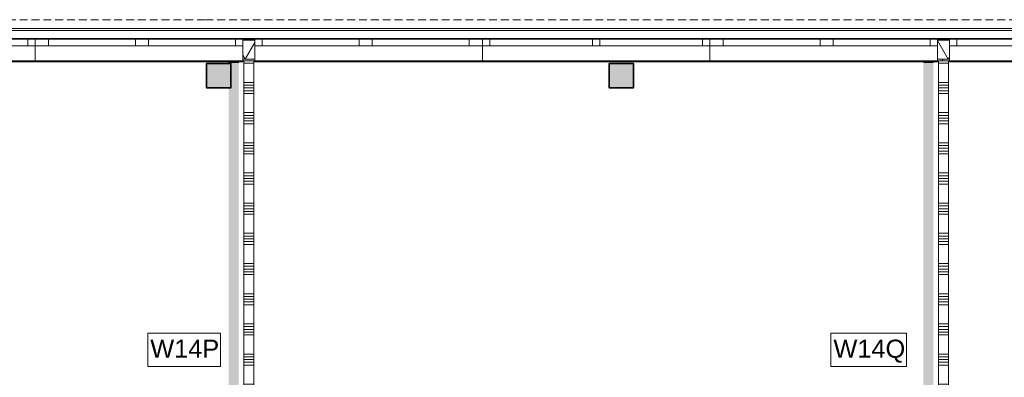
# Model space of a CAD drawing. Header units: millimetres. Extents: x -409 to 257590, y -7854 to 67330.
# Tile 171 of 205: x 71635 to 81413, y 22978 to 26534. Entities that reach past the tile are written whole.
import ezdxf

# ---------------------------------------------------------------- set-up
doc = ezdxf.new("R2010")
doc.units = ezdxf.units.MM
doc.header["$MEASUREMENT"] = 0
doc.linetypes.add('B0702', pattern=[117.37, 78.119999, -39.250001])
for name, color, linetype in [('New_21 Buitenwanden', 7, 'Continuous'), ('New_21 Buitenwanden Doorsnede-arcering', 7, 'Continuous'), ('New_21 Buitenwanden Laagscheidingslijnen', 7, 'Continuous'), ('New_21 Buitenwanden Ramen', 7, 'Continuous'), ('New_22 NC Binnenwanden', 7, 'Continuous'), ('New_22 NC Binnenwanden Doorsnede-arcering', 7, 'Continuous'), ('New_22 NC Binnenwanden Laagscheidingslijnen', 7, 'Continuous'), ('New_23 Vloeren', 7, 'Continuous'), ('New_41 Buitenwandafwerking houten latten', 7, 'Continuous'), ('New_Info Wandafwerking aanduiding', 7, 'Continuous'), ('New_Info Wandafwerking aanduiding Doorsnede-arcering', 7, 'Continuous'), ('New_Z Ruimtefuncties Zone omranding', 7, 'Continuous'), ('S-COLS-____-OTLN.RVT S', 7, 'Continuous'), ('S-COLS-____-OTLN.RVT S 2D arcering', 7, 'Continuous')]:
    doc.layers.add(name, color=color, linetype=linetype)
doc.styles.add('GENERATED_STYLE_1', font='txt')
pattern_1 = [(270, (0, 0), (200, 0), [])]

# ---------------------------------------------------------------- blocks, each defined once
blk = doc.blocks.new('Slab_1_2', base_point=(0, 42578.3))
at = {"layer": 'New_23 Vloeren', "color": 1, "linetype": 'Continuous', "lineweight": 0, "flags": 128}
blk.add_lwpolyline([(61758.1, 8599), (73460, 8599), (73460, 0), (99110, 0), (99110, 26125), (66860, 26125), (61760, 26125)], dxfattribs=at)
blk = doc.blocks.new('Wall_208_2', base_point=(62080.2, 26125))
at = {"layer": 'New_21 Buitenwanden', "color": 8, "linetype": 'Continuous', "lineweight": 0, "true_color": 0x778488}
for p, q in [((99324, 26427), (62080.2, 26427)), ((99254, 26339), (62080.2, 26339))]:
    blk.add_line(p, q, dxfattribs=at)
at = {"layer": 'New_21 Buitenwanden', "color": 8, "linetype": 'Continuous', "lineweight": 0, "true_color": 0x778488, "flags": 128}
for points in [[(99430, 26445), (62080.2, 26445)], [(62080.2, 26125), (99110, 26125)]]:
    blk.add_lwpolyline(points, dxfattribs=at)
blk = doc.blocks.new('Column 385[68]_2', base_point=(0.5, 3))
at = {"layer": 'S-COLS-____-OTLN.RVT S 2D arcering', "linetype": 'Continuous', "lineweight": 0, "true_color": 0x778488}
h = blk.add_hatch(color=8, dxfattribs=at)
h.paths.add_polyline_path([(73485.5, 25866), (73486.5, 25861), (73489.3, 25856.8), (73493.5, 25853.9), (73498.5, 25853), (73722.5, 25853), (73727.5, 25853.9), (73731.7, 25856.8), (73734.5, 25861), (73735.5, 25866), (73735.5, 26090), (73734.5, 26094.9), (73731.7, 26099.1), (73727.5, 26102), (73722.5, 26103), (73498.5, 26103), (73493.5, 26102), (73489.3, 26099.1), (73486.5, 26094.9), (73485.5, 26090)])
h.paths.add_polyline_path([(73722.5, 25861), (73498.5, 25861), (73496.6, 25861.3), (73495, 25862.4), (73493.9, 25864), (73493.5, 25866), (73493.5, 26090), (73493.9, 26091.9), (73495, 26093.5), (73496.6, 26094.6), (73498.5, 26095), (73722.5, 26095), (73724.4, 26094.6), (73726.1, 26093.5), (73727.1, 26091.9), (73727.5, 26090), (73727.5, 25866), (73727.1, 25864), (73726.1, 25862.4), (73724.4, 25861.3)], flags=0)
blk.add_hatch(color=8, dxfattribs=at).paths.add_polyline_path([(73722.5, 26095), (73498.5, 26095), (73496.6, 26094.6), (73495, 26093.5), (73493.9, 26091.9), (73493.5, 26090), (73493.5, 25866), (73493.9, 25864), (73495, 25862.4), (73496.6, 25861.3), (73498.5, 25861), (73722.5, 25861), (73724.4, 25861.3), (73726.1, 25862.4), (73727.1, 25864), (73727.5, 25866), (73727.5, 26090), (73727.1, 26091.9), (73726.1, 26093.5), (73724.4, 26094.6)])
at = {"layer": 'S-COLS-____-OTLN.RVT S', "color": 1, "linetype": 'Continuous', "lineweight": 0}
for p, q in [((73486.5, 26094.9), (73485.5, 26090)), ((73485.5, 26090), (73485.5, 25866)), ((73489.3, 26099.1), (73486.5, 26094.9)), ((73493.5, 26102), (73489.3, 26099.1)), ((73498.5, 26103), (73493.5, 26102)), ((73493.5, 26090), (73493.9, 26091.9)), ((73493.5, 25866), (73493.5, 26090)), ((73493.9, 26091.9), (73495, 26093.5)), ((73495, 26093.5), (73496.6, 26094.6)), ((73496.6, 26094.6), (73498.5, 26095)), ((73722.5, 26103), (73498.5, 26103)), ((73498.5, 26095), (73722.5, 26095)), ((73727.5, 26102), (73722.5, 26103)), ((73722.5, 26095), (73724.4, 26094.6)), ((73724.4, 26094.6), (73726.1, 26093.5)), ((73726.1, 26093.5), (73727.1, 26091.9)), ((73727.1, 26091.9), (73727.5, 26090)), ((73731.7, 26099.1), (73727.5, 26102)), ((73727.5, 26090), (73727.5, 25866)), ((73734.5, 26094.9), (73731.7, 26099.1)), ((73735.5, 26090), (73734.5, 26094.9)), ((73735.5, 25866), (73735.5, 26090)), ((73485.5, 25866), (73486.5, 25861)), ((73486.5, 25861), (73489.3, 25856.8)), ((73489.3, 25856.8), (73493.5, 25853.9)), ((73493.9, 25864), (73493.5, 25866)), ((73493.5, 25853.9), (73498.5, 25853)), ((73495, 25862.4), (73493.9, 25864)), ((73496.6, 25861.3), (73495, 25862.4)), ((73498.5, 25861), (73496.6, 25861.3)), ((73722.5, 25861), (73498.5, 25861)), ((73498.5, 25853), (73722.5, 25853)), ((73724.4, 25861.3), (73722.5, 25861)), ((73722.5, 25853), (73727.5, 25853.9)), ((73726.1, 25862.4), (73724.4, 25861.3)), ((73727.1, 25864), (73726.1, 25862.4)), ((73727.5, 25866), (73727.1, 25864)), ((73727.5, 25853.9), (73731.7, 25856.8)), ((73731.7, 25856.8), (73734.5, 25861)), ((73734.5, 25861), (73735.5, 25866))]:
    blk.add_line(p, q, dxfattribs=at)
blk = doc.blocks.new('Column 386[69]_2', base_point=(0.5, 3))
at = {"layer": 'S-COLS-____-OTLN.RVT S 2D arcering', "linetype": 'Continuous', "lineweight": 0, "true_color": 0x778488}
h = blk.add_hatch(color=8, dxfattribs=at)
h.paths.add_polyline_path([(77485.5, 25866), (77486.5, 25861), (77489.3, 25856.8), (77493.5, 25853.9), (77498.5, 25853), (77722.5, 25853), (77727.5, 25853.9), (77731.7, 25856.8), (77734.5, 25861), (77735.5, 25866), (77735.5, 26090), (77734.5, 26094.9), (77731.7, 26099.1), (77727.5, 26102), (77722.5, 26103), (77498.5, 26103), (77493.5, 26102), (77489.3, 26099.1), (77486.5, 26094.9), (77485.5, 26090)])
h.paths.add_polyline_path([(77722.5, 25861), (77498.5, 25861), (77496.6, 25861.3), (77495, 25862.4), (77493.9, 25864), (77493.5, 25866), (77493.5, 26090), (77493.9, 26091.9), (77495, 26093.5), (77496.6, 26094.6), (77498.5, 26095), (77722.5, 26095), (77724.4, 26094.6), (77726.1, 26093.5), (77727.1, 26091.9), (77727.5, 26090), (77727.5, 25866), (77727.1, 25864), (77726.1, 25862.4), (77724.4, 25861.3)], flags=0)
blk.add_hatch(color=8, dxfattribs=at).paths.add_polyline_path([(77722.5, 26095), (77498.5, 26095), (77496.6, 26094.6), (77495, 26093.5), (77493.9, 26091.9), (77493.5, 26090), (77493.5, 25866), (77493.9, 25864), (77495, 25862.4), (77496.6, 25861.3), (77498.5, 25861), (77722.5, 25861), (77724.4, 25861.3), (77726.1, 25862.4), (77727.1, 25864), (77727.5, 25866), (77727.5, 26090), (77727.1, 26091.9), (77726.1, 26093.5), (77724.4, 26094.6)])
at = {"layer": 'S-COLS-____-OTLN.RVT S', "color": 1, "linetype": 'Continuous', "lineweight": 0}
for p, q in [((77486.5, 26094.9), (77485.5, 26090)), ((77485.5, 26090), (77485.5, 25866)), ((77489.3, 26099.1), (77486.5, 26094.9)), ((77493.5, 26102), (77489.3, 26099.1)), ((77498.5, 26103), (77493.5, 26102)), ((77493.5, 26090), (77493.9, 26091.9)), ((77493.5, 25866), (77493.5, 26090)), ((77493.9, 26091.9), (77495, 26093.5)), ((77495, 26093.5), (77496.6, 26094.6)), ((77496.6, 26094.6), (77498.5, 26095)), ((77722.5, 26103), (77498.5, 26103)), ((77498.5, 26095), (77722.5, 26095)), ((77727.5, 26102), (77722.5, 26103)), ((77722.5, 26095), (77724.4, 26094.6)), ((77724.4, 26094.6), (77726.1, 26093.5)), ((77726.1, 26093.5), (77727.1, 26091.9)), ((77727.1, 26091.9), (77727.5, 26090)), ((77731.7, 26099.1), (77727.5, 26102)), ((77727.5, 26090), (77727.5, 25866)), ((77734.5, 26094.9), (77731.7, 26099.1)), ((77735.5, 26090), (77734.5, 26094.9)), ((77735.5, 25866), (77735.5, 26090)), ((77485.5, 25866), (77486.5, 25861)), ((77486.5, 25861), (77489.3, 25856.8)), ((77489.3, 25856.8), (77493.5, 25853.9)), ((77493.9, 25864), (77493.5, 25866)), ((77493.5, 25853.9), (77498.5, 25853)), ((77495, 25862.4), (77493.9, 25864)), ((77496.6, 25861.3), (77495, 25862.4)), ((77498.5, 25861), (77496.6, 25861.3)), ((77722.5, 25861), (77498.5, 25861)), ((77498.5, 25853), (77722.5, 25853)), ((77724.4, 25861.3), (77722.5, 25861)), ((77722.5, 25853), (77727.5, 25853.9)), ((77726.1, 25862.4), (77724.4, 25861.3)), ((77727.1, 25864), (77726.1, 25862.4)), ((77727.5, 25866), (77727.1, 25864)), ((77727.5, 25853.9), (77731.7, 25856.8)), ((77731.7, 25856.8), (77734.5, 25861)), ((77734.5, 25861), (77735.5, 25866))]:
    blk.add_line(p, q, dxfattribs=at)
blk = doc.blocks.new('*X2050')
at = {"layer": 'New_22 NC Binnenwanden Doorsnede-arcering', "color": 254, "linetype": 'Continuous', "lineweight": 0, "true_color": 0xe9ebeb}
for p, q in [((80760, 26100), (80860, 26100)), ((80760, 25909.7), (80860, 25909.7)), ((80760, 25882.3), (80860, 25882.3)), ((80760, 25854.9), (80860, 25854.9)), ((80760, 25827.4), (80860, 25827.4)), ((80760, 25800), (80860, 25800)), ((80760, 25609.7), (80860, 25609.7)), ((80760, 25582.3), (80860, 25582.3)), ((80760, 25554.9), (80860, 25554.9)), ((80760, 25527.4), (80860, 25527.4)), ((80760, 25500), (80860, 25500)), ((80760, 25309.7), (80860, 25309.7)), ((80760, 25282.3), (80860, 25282.3)), ((80760, 25254.9), (80860, 25254.9)), ((80760, 25227.4), (80860, 25227.4)), ((80760, 25200), (80860, 25200)), ((80760, 25009.7), (80860, 25009.7)), ((80760, 24982.3), (80860, 24982.3)), ((80760, 24954.9), (80860, 24954.9)), ((80760, 24927.4), (80860, 24927.4)), ((80760, 24900), (80860, 24900)), ((80760, 24709.7), (80860, 24709.7)), ((80760, 24682.3), (80860, 24682.3)), ((80760, 24654.9), (80860, 24654.9)), ((80760, 24627.4), (80860, 24627.4)), ((80760, 24600), (80860, 24600)), ((80760, 24409.7), (80860, 24409.7)), ((80760, 24382.3), (80860, 24382.3)), ((80760, 24354.9), (80860, 24354.9)), ((80760, 24327.4), (80860, 24327.4)), ((80760, 24300), (80860, 24300)), ((80760, 24109.7), (80860, 24109.7)), ((80760, 24082.3), (80860, 24082.3)), ((80760, 24054.9), (80860, 24054.9)), ((80760, 24027.4), (80860, 24027.4)), ((80760, 24000), (80860, 24000)), ((80760, 23809.7), (80860, 23809.7)), ((80760, 23782.3), (80860, 23782.3)), ((80760, 23754.9), (80860, 23754.9)), ((80760, 23727.4), (80860, 23727.4)), ((80760, 23700), (80860, 23700)), ((80760, 23509.7), (80860, 23509.7)), ((80760, 23482.3), (80860, 23482.3)), ((80760, 23454.9), (80860, 23454.9)), ((80760, 23427.4), (80860, 23427.4)), ((80760, 23400), (80860, 23400)), ((80760, 23209.7), (80860, 23209.7)), ((80760, 23182.3), (80860, 23182.3)), ((80760, 23154.9), (80860, 23154.9)), ((80760, 23127.4), (80860, 23127.4)), ((80760, 23100), (80860, 23100)), ((80760, 22909.7), (80860, 22909.7)), ((80760, 22882.3), (80860, 22882.3)), ((80760, 22854.9), (80860, 22854.9)), ((80760, 22827.4), (80860, 22827.4)), ((80760, 22800), (80860, 22800)), ((80760, 22609.7), (80860, 22609.7)), ((80760, 22582.3), (80860, 22582.3)), ((80760, 22554.9), (80860, 22554.9)), ((80760, 22527.4), (80860, 22527.4)), ((80760, 22500), (80860, 22500)), ((80760, 22309.7), (80860, 22309.7)), ((80760, 22282.3), (80860, 22282.3)), ((80760, 22254.9), (80860, 22254.9)), ((80760, 22227.4), (80860, 22227.4)), ((80760, 22200), (80860, 22200)), ((80760, 22009.7), (80860, 22009.7)), ((80760, 21982.3), (80860, 21982.3)), ((80760, 21954.9), (80860, 21954.9)), ((80760, 21927.4), (80860, 21927.4)), ((80760, 21900), (80860, 21900)), ((80760, 21709.7), (80860, 21709.7)), ((80760, 21682.3), (80860, 21682.3)), ((80760, 21654.9), (80860, 21654.9)), ((80760, 21627.4), (80860, 21627.4)), ((80760, 21600), (80860, 21600)), ((80760, 21409.7), (80860, 21409.7)), ((80760, 21382.3), (80860, 21382.3)), ((80760, 21354.9), (80860, 21354.9)), ((80760, 21327.4), (80860, 21327.4)), ((80760, 21300), (80860, 21300)), ((80760, 21109.7), (80860, 21109.7)), ((80760, 21082.3), (80860, 21082.3)), ((80760, 21054.9), (80860, 21054.9)), ((80760, 21027.4), (80860, 21027.4)), ((80760, 21000), (80860, 21000)), ((80760, 20809.7), (80860, 20809.7)), ((80760, 20782.3), (80860, 20782.3)), ((80760, 20754.9), (80860, 20754.9)), ((80760, 20727.4), (80860, 20727.4)), ((80760, 20700), (80860, 20700)), ((80760, 20509.7), (80860, 20509.7)), ((80760, 20482.3), (80860, 20482.3)), ((80760, 20454.9), (80860, 20454.9)), ((80760, 20427.4), (80860, 20427.4)), ((80760, 20400), (80860, 20400)), ((80760, 20209.7), (80860, 20209.7)), ((80760, 20182.3), (80860, 20182.3)), ((80760, 20154.9), (80860, 20154.9)), ((80760, 20127.4), (80860, 20127.4)), ((80760, 20100), (80860, 20100)), ((80760, 19909.7), (80860, 19909.7)), ((80760, 19882.3), (80860, 19882.3)), ((80760, 19854.9), (80860, 19854.9)), ((80760, 19827.4), (80860, 19827.4)), ((80760, 19800), (80860, 19800)), ((80760, 19609.7), (80860, 19609.7)), ((80760, 19582.3), (80860, 19582.3)), ((80760, 19554.9), (80860, 19554.9)), ((80760, 19527.4), (80860, 19527.4)), ((80760, 19500), (80860, 19500)), ((80760, 19309.7), (80860, 19309.7)), ((80760, 19282.3), (80860, 19282.3)), ((80760, 19254.9), (80860, 19254.9)), ((80760, 19227.4), (80860, 19227.4)), ((80760, 19200), (80860, 19200)), ((80760, 19009.7), (80860, 19009.7)), ((80760, 18982.3), (80860, 18982.3)), ((80760, 18954.9), (80860, 18954.9)), ((80760, 18927.4), (80860, 18927.4)), ((80760, 18900), (80860, 18900)), ((80760, 18709.7), (80860, 18709.7)), ((80760, 18682.3), (80860, 18682.3)), ((80760, 18654.9), (80860, 18654.9)), ((80760, 18627.4), (80860, 18627.4)), ((80760, 18600), (80860, 18600)), ((80760, 18409.7), (80860, 18409.7)), ((80760, 18382.3), (80860, 18382.3)), ((80760, 18354.9), (80860, 18354.9)), ((80760, 18327.4), (80860, 18327.4)), ((80760, 18300), (80860, 18300)), ((80760, 18109.7), (80860, 18109.7)), ((80760, 18082.3), (80860, 18082.3)), ((80760, 18054.9), (80860, 18054.9)), ((80760, 18027.4), (80860, 18027.4)), ((80760, 18000), (80860, 18000)), ((80760, 17809.7), (80860, 17809.7)), ((80760, 17782.3), (80860, 17782.3)), ((80760, 17754.9), (80860, 17754.9)), ((80760, 17727.4), (80860, 17727.4)), ((80760, 17700), (80860, 17700)), ((80800.3, 17509.7), (80860, 17509.7)), ((80827.7, 17482.3), (80860, 17482.3)), ((80855.1, 17454.9), (80860, 17454.9))]:
    blk.add_line(p, q, dxfattribs=at)
blk = doc.blocks.new('*X2051')
at = {"layer": 'New_22 NC Binnenwanden Doorsnede-arcering', "color": 254, "linetype": 'Continuous', "lineweight": 0, "true_color": 0xe9ebeb}
for p, q in [((80760, 17509.7), (80800.3, 17509.7)), ((80760, 17482.3), (80827.7, 17482.3)), ((80760, 17454.9), (80855.1, 17454.9))]:
    blk.add_line(p, q, dxfattribs=at)
blk = doc.blocks.new('Wall_467_2', base_point=(80810, 26125))
at = {"layer": 'New_22 NC Binnenwanden', "color": 8, "linetype": 'Continuous', "lineweight": 0, "true_color": 0x778488, "flags": 128}
for points in [[(80760, 26125), (80760, 17550)], [(80860, 26125), (80760, 26125)], [(80860, 17450), (80860, 26125)], [(80860, 17450), (80760, 17450)]]:
    blk.add_lwpolyline(points, dxfattribs=at)
at = {"layer": 'New_22 NC Binnenwanden Laagscheidingslijnen', "color": 8, "linetype": 'Continuous', "lineweight": 0, "true_color": 0x778488}
blk.add_line((80760, 17450), (80760, 17550), dxfattribs=at)
at = {"layer": 'New_22 NC Binnenwanden', "color": 8, "lineweight": 0, "true_color": 0x778488}
for name in ['*X2050', '*X2051']:
    blk.add_blockref(name, (0, 0), dxfattribs=at)
blk = doc.blocks.new('*X2077')
at = {"layer": 'New_22 NC Binnenwanden Doorsnede-arcering', "color": 254, "linetype": 'Continuous', "lineweight": 0, "true_color": 0xe9ebeb}
for p, q in [((73860, 26100), (73960, 26100)), ((73860, 25909.7), (73960, 25909.7)), ((73860, 25882.3), (73960, 25882.3)), ((73860, 25854.9), (73960, 25854.9)), ((73860, 25827.4), (73960, 25827.4)), ((73860, 25800), (73960, 25800)), ((73860, 25609.7), (73960, 25609.7)), ((73860, 25582.3), (73960, 25582.3)), ((73860, 25554.9), (73960, 25554.9)), ((73860, 25527.4), (73960, 25527.4)), ((73860, 25500), (73960, 25500)), ((73860, 25309.7), (73960, 25309.7)), ((73860, 25282.3), (73960, 25282.3)), ((73860, 25254.9), (73960, 25254.9)), ((73860, 25227.4), (73960, 25227.4)), ((73860, 25200), (73960, 25200)), ((73860, 25009.7), (73960, 25009.7)), ((73860, 24982.3), (73960, 24982.3)), ((73860, 24954.9), (73960, 24954.9)), ((73860, 24927.4), (73960, 24927.4)), ((73860, 24900), (73960, 24900)), ((73860, 24709.7), (73960, 24709.7)), ((73860, 24682.3), (73960, 24682.3)), ((73860, 24654.9), (73960, 24654.9)), ((73860, 24627.4), (73960, 24627.4)), ((73860, 24600), (73960, 24600)), ((73860, 24409.7), (73960, 24409.7)), ((73860, 24382.3), (73960, 24382.3)), ((73860, 24354.9), (73960, 24354.9)), ((73860, 24327.4), (73960, 24327.4)), ((73860, 24300), (73960, 24300)), ((73860, 24109.7), (73960, 24109.7)), ((73860, 24082.3), (73960, 24082.3)), ((73860, 24054.9), (73960, 24054.9)), ((73860, 24027.4), (73960, 24027.4)), ((73860, 24000), (73960, 24000)), ((73860, 23809.7), (73960, 23809.7)), ((73860, 23782.3), (73960, 23782.3)), ((73860, 23754.9), (73960, 23754.9)), ((73860, 23727.4), (73960, 23727.4)), ((73860, 23700), (73960, 23700)), ((73860, 23509.7), (73960, 23509.7)), ((73860, 23482.3), (73960, 23482.3)), ((73860, 23454.9), (73960, 23454.9)), ((73860, 23427.4), (73960, 23427.4)), ((73860, 23400), (73960, 23400)), ((73860, 23209.7), (73960, 23209.7)), ((73860, 23182.3), (73960, 23182.3)), ((73860, 23154.9), (73960, 23154.9)), ((73860, 23127.4), (73960, 23127.4)), ((73860, 23100), (73960, 23100)), ((73860, 22909.7), (73960, 22909.7)), ((73860, 22882.3), (73960, 22882.3)), ((73860, 22854.9), (73960, 22854.9)), ((73860, 22827.4), (73960, 22827.4)), ((73860, 22800), (73960, 22800)), ((73860, 22609.7), (73960, 22609.7)), ((73860, 22582.3), (73960, 22582.3)), ((73860, 22554.9), (73960, 22554.9)), ((73860, 22527.4), (73960, 22527.4)), ((73860, 22500), (73960, 22500)), ((73860, 22309.7), (73960, 22309.7)), ((73860, 22282.3), (73960, 22282.3)), ((73860, 22254.9), (73960, 22254.9)), ((73860, 22227.4), (73960, 22227.4)), ((73860, 22200), (73960, 22200)), ((73860, 22009.7), (73960, 22009.7)), ((73860, 21982.3), (73960, 21982.3)), ((73860, 21954.9), (73960, 21954.9)), ((73860, 21927.4), (73960, 21927.4)), ((73860, 21900), (73960, 21900)), ((73860, 21709.7), (73960, 21709.7)), ((73860, 21682.3), (73960, 21682.3)), ((73860, 21654.9), (73960, 21654.9)), ((73860, 21627.4), (73960, 21627.4)), ((73860, 21600), (73960, 21600)), ((73860, 21409.7), (73960, 21409.7)), ((73860, 21382.3), (73960, 21382.3)), ((73860, 21354.9), (73960, 21354.9)), ((73860, 21327.4), (73960, 21327.4)), ((73860, 21300), (73960, 21300)), ((73860, 21109.7), (73960, 21109.7)), ((73860, 21082.3), (73960, 21082.3)), ((73860, 21054.9), (73960, 21054.9)), ((73860, 21027.4), (73960, 21027.4)), ((73860, 21000), (73960, 21000)), ((73860, 20809.7), (73960, 20809.7)), ((73860, 20782.3), (73960, 20782.3)), ((73860, 20754.9), (73960, 20754.9)), ((73860, 20727.4), (73960, 20727.4)), ((73860, 20700), (73960, 20700)), ((73860, 20509.7), (73960, 20509.7)), ((73860, 20482.3), (73960, 20482.3)), ((73860, 20454.9), (73960, 20454.9)), ((73860, 20427.4), (73960, 20427.4)), ((73860, 20400), (73960, 20400)), ((73860, 20209.7), (73960, 20209.7)), ((73860, 20182.3), (73960, 20182.3)), ((73860, 20154.9), (73960, 20154.9)), ((73860, 20127.4), (73960, 20127.4)), ((73860, 20100), (73960, 20100)), ((73860, 19909.7), (73960, 19909.7)), ((73860, 19882.3), (73960, 19882.3)), ((73860, 19854.9), (73960, 19854.9)), ((73860, 19827.4), (73960, 19827.4)), ((73860, 19800), (73960, 19800)), ((73860, 19609.7), (73960, 19609.7)), ((73860, 19582.3), (73960, 19582.3)), ((73860, 19554.9), (73960, 19554.9)), ((73860, 19527.4), (73960, 19527.4)), ((73860, 19500), (73960, 19500)), ((73860, 19309.7), (73960, 19309.7)), ((73860, 19282.3), (73960, 19282.3)), ((73860, 19254.9), (73960, 19254.9)), ((73860, 19227.4), (73960, 19227.4)), ((73860, 19200), (73960, 19200)), ((73860, 19009.7), (73960, 19009.7)), ((73860, 18982.3), (73960, 18982.3)), ((73860, 18954.9), (73960, 18954.9)), ((73860, 18927.4), (73960, 18927.4)), ((73860, 18900), (73960, 18900)), ((73860, 18709.7), (73960, 18709.7)), ((73860, 18682.3), (73960, 18682.3)), ((73860, 18654.9), (73960, 18654.9)), ((73860, 18627.4), (73960, 18627.4)), ((73860, 18600), (73960, 18600)), ((73860, 18409.7), (73960, 18409.7)), ((73860, 18382.3), (73960, 18382.3)), ((73860, 18354.9), (73960, 18354.9)), ((73860, 18327.4), (73960, 18327.4)), ((73860, 18300), (73960, 18300)), ((73860, 18109.7), (73960, 18109.7)), ((73860, 18082.3), (73960, 18082.3)), ((73860, 18054.9), (73960, 18054.9)), ((73860, 18027.4), (73960, 18027.4)), ((73860, 18000), (73960, 18000)), ((73860, 17809.7), (73960, 17809.7)), ((73860, 17782.3), (73960, 17782.3)), ((73860, 17754.9), (73960, 17754.9)), ((73860, 17727.4), (73960, 17727.4)), ((73860, 17700), (73960, 17700)), ((73860, 17509.7), (73960, 17509.7)), ((73860, 17482.3), (73960, 17482.3)), ((73860, 17454.9), (73960, 17454.9)), ((73860, 17427.4), (73960, 17427.4)), ((73860, 17400), (73960, 17400))]:
    blk.add_line(p, q, dxfattribs=at)
blk = doc.blocks.new('Wall_473_2', base_point=(73910, 26125))
at = {"layer": 'New_22 NC Binnenwanden', "color": 8, "linetype": 'Continuous', "lineweight": 0, "true_color": 0x778488, "flags": 128}
for points in [[(73860, 26125), (73860, 17250.1)], [(73960, 26125), (73860, 26125)], [(73960, 17250.1), (73960, 26125)], [(73960, 17250.1), (73860, 17250.1)]]:
    blk.add_lwpolyline(points, dxfattribs=at)
at = {"layer": 'New_22 NC Binnenwanden', "color": 8, "lineweight": 0, "true_color": 0x778488}
blk.add_blockref('*X2077', (0, 0), dxfattribs=at)
blk = doc.blocks.new('*X2159')
at = {"layer": 'New_21 Buitenwanden Doorsnede-arcering', "color": 254, "linetype": 'Continuous', "lineweight": 0, "true_color": 0xe9ebeb}
for p in [(73970, 26306.8), (73850, 26181)]:
    blk.add_line(p, (73873.7, 26140), dxfattribs=at)
blk = doc.blocks.new('*X2160')
at = {"layer": 'New_21 Buitenwanden Doorsnede-arcering', "color": 254, "linetype": 'Continuous', "lineweight": 0, "true_color": 0xe9ebeb}
for p in [(80750, 26325.9), (80870, 26161.9)]:
    blk.add_line(p, (80857.3, 26140), dxfattribs=at)
blk = doc.blocks.new('Rnx horizontaal 22_25')
at = {"layer": 'New_21 Buitenwanden Ramen', "color": 1, "linetype": 'Continuous', "lineweight": 0}
for p, q in [((-1130, 150), (-1130, 160)), ((-1130, 160), (1130, 160)), ((1130, 160), (1130, 150)), ((-1130, 0), (-1057, 0)), ((-1057, 0), (-1057, -72)), ((-1057, 0), (-93.5, 0)), ((-93.5, -72), (-93.5, 0)), ((-93.5, 0), (-57, 0)), ((-57, 0), (36.5, 0)), ((36.5, 0), (36.5, -72)), ((36.5, 0), (1000, 0)), ((1000, -72), (1000, 0)), ((1000, 0), (1130, 0)), ((-1057, -72), (-1130, -72)), ((-93.5, -72), (-1057, -72)), ((-57, -72), (-93.5, -72)), ((36.5, -72), (-57, -72)), ((1000, -72), (36.5, -72)), ((1130, -72), (1000, -72))]:
    blk.add_line(p, q, dxfattribs=at)
at = {"layer": 'New_21 Buitenwanden Ramen', "color": 9, "linetype": 'Continuous', "lineweight": 0}
for p, q in [((-1130, 135), (-1130, 150)), ((-1130, 0), (-1130, 135)), ((1130, 135), (1130, 150)), ((1130, 0), (1130, 135)), ((-1130, -54), (-1130, 0)), ((-1130, -54), (-1130, 0)), ((1130, -54), (1130, 0)), ((1130, -54), (1130, 0)), ((-1130, -72), (-1130, -54)), ((-1130, -72), (-1130, -54)), ((1130, -72), (1130, -54)), ((1130, -72), (1130, -54))]:
    blk.add_line(p, q, dxfattribs=at)
blk = doc.blocks.new('Rnx horizontaal 22_26')
at = {"layer": 'New_21 Buitenwanden Ramen', "color": 1, "linetype": 'Continuous', "lineweight": 0}
for p, q in [((-1130, 150), (-1130, 160)), ((-1130, 160), (1130, 160)), ((1130, 160), (1130, 150)), ((-1130, 0), (-1000, 0)), ((-1000, 0), (-1000, -72)), ((-1000, 0), (-36.5, 0)), ((-36.5, -72), (-36.5, 0)), ((-36.5, 0), (57, 0)), ((57, 0), (93.5, 0)), ((93.5, 0), (93.5, -72)), ((93.5, 0), (1057, 0)), ((1057, -72), (1057, 0)), ((1057, 0), (1130, 0)), ((-1000, -72), (-1130, -72)), ((-36.5, -72), (-1000, -72)), ((57, -72), (-36.5, -72)), ((93.5, -72), (57, -72)), ((1057, -72), (93.5, -72)), ((1130, -72), (1057, -72))]:
    blk.add_line(p, q, dxfattribs=at)
at = {"layer": 'New_21 Buitenwanden Ramen', "color": 9, "linetype": 'Continuous', "lineweight": 0}
for p, q in [((-1130, 135), (-1130, 150)), ((-1130, 0), (-1130, 135)), ((1130, 135), (1130, 150)), ((1130, 0), (1130, 135)), ((-1130, -54), (-1130, 0)), ((-1130, -54), (-1130, 0)), ((1130, -54), (1130, 0)), ((1130, -54), (1130, 0)), ((-1130, -72), (-1130, -54)), ((-1130, -72), (-1130, -54)), ((1130, -72), (1130, -54)), ((1130, -72), (1130, -54))]:
    blk.add_line(p, q, dxfattribs=at)
blk = doc.blocks.new('Rnx horizontaal 22_23')
at = {"layer": 'New_21 Buitenwanden Ramen', "color": 1, "linetype": 'Continuous', "lineweight": 0}
for p, q in [((-1130, 150), (-1130, 160)), ((-1130, 160), (1130, 160)), ((1130, 160), (1130, 150)), ((-1130, 0), (-1057, 0)), ((-1057, 0), (-1057, -72)), ((-1057, 0), (-36.5, 0)), ((-36.5, -72), (-36.5, 0)), ((-36.5, 0), (0, 0)), ((0, 0), (36.5, 0)), ((36.5, 0), (36.5, -72)), ((36.5, 0), (1057, 0)), ((1057, -72), (1057, 0)), ((1057, 0), (1130, 0)), ((-1057, -72), (-1130, -72)), ((-36.5, -72), (-1057, -72)), ((0, -72), (-36.5, -72)), ((36.5, -72), (0, -72)), ((1057, -72), (36.5, -72)), ((1130, -72), (1057, -72))]:
    blk.add_line(p, q, dxfattribs=at)
at = {"layer": 'New_21 Buitenwanden Ramen', "color": 9, "linetype": 'Continuous', "lineweight": 0}
for p, q in [((-1130, 135), (-1130, 150)), ((-1130, 0), (-1130, 135)), ((1130, 135), (1130, 150)), ((1130, 0), (1130, 135)), ((-1130, -54), (-1130, 0)), ((-1130, -54), (-1130, 0)), ((1130, -54), (1130, 0)), ((1130, -54), (1130, 0)), ((-1130, -72), (-1130, -54)), ((-1130, -72), (-1130, -54)), ((1130, -72), (1130, -54)), ((1130, -72), (1130, -54))]:
    blk.add_line(p, q, dxfattribs=at)
blk = doc.blocks.new('Rnx horizontaal 22_27')
at = {"layer": 'New_21 Buitenwanden Ramen', "color": 1, "linetype": 'Continuous', "lineweight": 0}
for p, q in [((223.5, 0), (253.1, 197.8)), ((900, 0), (253.1, 197.8)), ((-1030, 150), (-1030, 160)), ((-1030, 160), (1030, 160)), ((1030, 160), (1030, 150)), ((-1030, 0), (-957, 0)), ((-957, 0), (-957, -72)), ((-957, 0), (93.5, 0)), ((93.5, -72), (93.5, 0)), ((93.5, 0), (130, 0)), ((130, 0), (223.5, 0)), ((223.5, 0), (223.5, -72)), ((223.5, 0), (900, 0)), ((900, -72), (900, 0)), ((900, 0), (1030, 0)), ((-957, -72), (-1030, -72)), ((93.5, -72), (-957, -72)), ((130, -72), (93.5, -72)), ((223.5, -72), (130, -72)), ((900, -72), (223.5, -72)), ((1030, -72), (900, -72))]:
    blk.add_line(p, q, dxfattribs=at)
at = {"layer": 'New_21 Buitenwanden Ramen', "color": 9, "linetype": 'Continuous', "lineweight": 0}
for p, q in [((-1030, 135), (-1030, 150)), ((-1030, 0), (-1030, 135)), ((1030, 135), (1030, 150)), ((1030, 0), (1030, 135)), ((-1030, -54), (-1030, 0)), ((-1030, -54), (-1030, 0)), ((1030, -54), (1030, 0)), ((1030, -54), (1030, 0)), ((-1030, -72), (-1030, -54)), ((-1030, -72), (-1030, -54)), ((1030, -72), (1030, -54)), ((1030, -72), (1030, -54))]:
    blk.add_line(p, q, dxfattribs=at)
blk = doc.blocks.new('Rnx horizontaal 22_14')
at = {"layer": 'New_21 Buitenwanden Ramen', "color": 1, "linetype": 'Continuous', "lineweight": 0}
for p, q in [((-1030, 150), (-1030, 160)), ((-1030, 160), (1030, 160)), ((1030, 160), (1030, 150)), ((-1030, 0), (-957, 0)), ((-957, 0), (-957, -72)), ((-957, 0), (-93.5, 0)), ((-93.5, -72), (-93.5, 0)), ((-93.5, 0), (-57, 0)), ((-57, 0), (36.5, 0)), ((36.5, 0), (36.5, -72)), ((36.5, 0), (900, 0)), ((900, -72), (900, 0)), ((900, 0), (1030, 0)), ((-957, -72), (-1030, -72)), ((-93.5, -72), (-957, -72)), ((-57, -72), (-93.5, -72)), ((36.5, -72), (-57, -72)), ((900, -72), (36.5, -72)), ((1030, -72), (900, -72))]:
    blk.add_line(p, q, dxfattribs=at)
at = {"layer": 'New_21 Buitenwanden Ramen', "color": 9, "linetype": 'Continuous', "lineweight": 0}
for p, q in [((-1030, 135), (-1030, 150)), ((-1030, 0), (-1030, 135)), ((1030, 135), (1030, 150)), ((1030, 0), (1030, 135)), ((-1030, -54), (-1030, 0)), ((-1030, -54), (-1030, 0)), ((1030, -54), (1030, 0)), ((1030, -54), (1030, 0)), ((-1030, -72), (-1030, -54)), ((-1030, -72), (-1030, -54)), ((1030, -72), (1030, -54)), ((1030, -72), (1030, -54))]:
    blk.add_line(p, q, dxfattribs=at)
blk = doc.blocks.new('Wall_490_2', base_point=(61760, 26125))
at = {"layer": 'New_21 Buitenwanden Doorsnede-arcering', "linetype": 'Continuous', "lineweight": 0, "true_color": 0xe9ebeb}
h = blk.add_hatch(dxfattribs=at)
h.set_pattern_fill('930_Lijnen_vert_200_0002', color=254, style=0, pattern_type=2)
h.set_pattern_definition(pattern_1)
h.paths.add_polyline_path([(73850, 26140), (73850, 26125), (73970, 26125), (73970, 26140)])
h = blk.add_hatch(dxfattribs=at)
h.set_pattern_fill('930_Lijnen_vert_200_0002', color=254, style=0, pattern_type=2)
h.set_pattern_definition(pattern_1)
h.paths.add_polyline_path([(80750, 26140), (80750, 26125), (80870, 26125), (80870, 26140)])
at = {"layer": 'New_21 Buitenwanden', "color": 8, "linetype": 'Continuous', "lineweight": 0, "true_color": 0x778488}
for p, q in [((73850, 26347), (73850, 26329)), ((73850, 26329), (73850, 26275)), ((73970, 26347), (73970, 26329)), ((73970, 26329), (73970, 26275)), ((80750, 26347), (80750, 26329)), ((80750, 26329), (80750, 26275)), ((80870, 26347), (80870, 26329)), ((80870, 26329), (80870, 26275)), ((73850, 26275), (73850, 26140)), ((73970, 26275), (73970, 26140)), ((80750, 26275), (80750, 26140)), ((80870, 26275), (80870, 26140)), ((73850, 26140), (73850, 26125)), ((73970, 26140), (73970, 26125)), ((80750, 26140), (80750, 26125)), ((80870, 26140), (80870, 26125))]:
    blk.add_line(p, q, dxfattribs=at)
at = {"layer": 'New_21 Buitenwanden', "color": 8, "linetype": 'Continuous', "lineweight": 0, "true_color": 0x778488, "flags": 128}
for points in [[(73970, 26347), (73850, 26347)], [(80870, 26347), (80750, 26347)], [(73850, 26125), (73970, 26125)], [(80750, 26125), (80870, 26125)]]:
    blk.add_lwpolyline(points, dxfattribs=at)
at = {"layer": 'New_21 Buitenwanden Laagscheidingslijnen', "color": 8, "linetype": 'Continuous', "lineweight": 0, "true_color": 0x778488}
for p, q in [((73970, 26329), (73850, 26329)), ((80870, 26329), (80750, 26329)), ((73850, 26140), (73970, 26140)), ((80750, 26140), (80870, 26140))]:
    blk.add_line(p, q, dxfattribs=at)
at = {"layer": 'New_21 Buitenwanden', "color": 8, "lineweight": 0, "true_color": 0x778488}
for name in ['*X2159', '*X2160']:
    blk.add_blockref(name, (0, 0), dxfattribs=at)
at = {"layer": 'New_21 Buitenwanden Ramen', "color": 1, "linetype": 'Continuous', "lineweight": 0, "zscale": 1000, "rotation": 180}
for name, p in [('Rnx horizontaal 22_27', (70760, 26275)), ('Rnx horizontaal 22_14', (72820, 26275))]:
    blk.add_blockref(name, p, dxfattribs=at)
at = {"layer": 'New_21 Buitenwanden Ramen', "color": 1, "linetype": 'Continuous', "lineweight": 0, "xscale": -1, "zscale": 1000, "rotation": 180}
for name, p in [('Rnx horizontaal 22_25', (75100, 26275)), ('Rnx horizontaal 22_23', (77360, 26275)), ('Rnx horizontaal 22_26', (79620, 26275)), ('Rnx horizontaal 22_25', (82000, 26275))]:
    blk.add_blockref(name, p, dxfattribs=at)
blk = doc.blocks.new('Curtain Wall_92_2')
at = {"layer": 'New_41 Buitenwandafwerking houten latten', "color": 253, "linetype": 'B0702', "lineweight": 0, "true_color": 0x99a3a6, "flags": 128}
for points in [[(73474.3, 26534), (73374.3, 26534), (73274.3, 26534), (73174.3, 26534), (73128.3, 26534), (73028.3, 26534), (72928.3, 26534), (72828.3, 26534), (72782.3, 26534), (72682.3, 26534), (72582.3, 26534), (72482.3, 26534), (72436.3, 26534), (72336.3, 26534), (72236.3, 26534), (72136.3, 26534), (72090.3, 26534), (71990.3, 26534), (71890.3, 26534), (71790.3, 26534), (71744.3, 26534), (71644.3, 26534), (71544.3, 26534), (71444.3, 26534), (71398.3, 26534), (71298.3, 26534), (71198.3, 26534), (71098.3, 26534), (71052.3, 26534), (70952.3, 26534), (70852.3, 26534), (70752.3, 26534), (70706.3, 26534), (70606.3, 26534), (70506.3, 26534), (70406.3, 26534), (70360.3, 26534), (70260.3, 26534), (70160.3, 26534), (70060.3, 26534), (70014.3, 26534), (69914.3, 26534), (69814.3, 26534), (69714.3, 26534), (69668.3, 26534), (69568.3, 26534), (69468.3, 26534), (69368.3, 26534), (69322.3, 26534), (69222.3, 26534), (69122.3, 26534), (69022.3, 26534), (68976.3, 26534), (68876.3, 26534), (68776.3, 26534), (68676.3, 26534), (68630.3, 26534), (68530.3, 26534), (68430.3, 26534), (68330.3, 26534), (68284.3, 26534), (68184.3, 26534), (68084.3, 26534), (67984.3, 26534), (67938.3, 26534), (67838.3, 26534), (67738.3, 26533.9), (67638.3, 26533.9), (67592.3, 26533.9), (67492.3, 26533.9), (67392.3, 26533.9), (67292.3, 26533.9), (67246.3, 26533.9), (67146.3, 26533.9), (67046.3, 26533.9), (66946.3, 26533.9), (66900.3, 26533.9), (66800.3, 26533.9), (66700.3, 26533.9), (66600.3, 26533.9), (66554.3, 26533.9), (66454.3, 26533.9), (66354.3, 26533.9), (66254.3, 26533.9), (66208.3, 26533.9), (66108.3, 26533.9), (66008.3, 26533.9), (65908.3, 26533.9), (65862.3, 26533.9), (65762.3, 26533.9), (65662.3, 26533.9), (65562.3, 26533.9), (65516.3, 26533.9), (65416.3, 26533.9), (65316.3, 26533.9), (65216.3, 26533.9), (65170.3, 26533.9), (65070.3, 26533.9), (64970.3, 26533.9), (64870.3, 26533.9), (64824.3, 26533.9), (64724.3, 26533.9), (64624.3, 26533.9), (64524.3, 26533.9), (64478.3, 26533.9), (64378.3, 26533.9), (64278.3, 26533.9), (64178.3, 26533.9), (64132.3, 26533.9), (64032.3, 26533.9), (63932.3, 26533.9), (63832.3, 26533.9), (63786.3, 26533.9), (63686.3, 26533.9), (63586.3, 26533.9), (63486.3, 26533.9), (63440.3, 26533.9), (63340.3, 26533.9), (63240.3, 26533.9), (63140.3, 26533.9), (63094.3, 26533.9), (62994.3, 26533.9), (62894.3, 26533.9), (62794.3, 26533.9), (62748.3, 26533.9), (62648.3, 26533.9), (62548.3, 26533.9), (62448.3, 26533.9), (62402.3, 26533.9), (62302.3, 26533.9), (62202.3, 26533.9)], [(88698.3, 26534.1), (88598.3, 26534.1), (88498.3, 26534.1), (88398.3, 26534.1), (88352.3, 26534.1), (88252.3, 26534.1), (88152.3, 26534.1), (88052.3, 26534.1), (88006.3, 26534.1), (87906.3, 26534.1), (87806.3, 26534.1), (87706.3, 26534.1), (87660.3, 26534.1), (87560.3, 26534.1), (87460.3, 26534.1), (87360.3, 26534.1), (87314.3, 26534.1), (87214.3, 26534.1), (87114.3, 26534.1), (87014.3, 26534.1), (86968.3, 26534.1), (86868.3, 26534.1), (86768.3, 26534.1), (86668.3, 26534.1), (86622.3, 26534.1), (86522.3, 26534.1), (86422.3, 26534.1), (86322.3, 26534.1), (86276.3, 26534.1), (86176.3, 26534.1), (86076.3, 26534.1), (85976.3, 26534.1), (85930.3, 26534.1), (85830.3, 26534.1), (85730.3, 26534.1), (85630.3, 26534.1), (85584.3, 26534.1), (85484.3, 26534.1), (85384.3, 26534.1), (85284.3, 26534.1), (85238.3, 26534.1), (85138.3, 26534.1), (85038.3, 26534.1), (84938.3, 26534.1), (84892.3, 26534.1), (84792.3, 26534.1), (84692.3, 26534.1), (84592.3, 26534.1), (84546.3, 26534.1), (84446.3, 26534.1), (84346.3, 26534.1), (84246.3, 26534.1), (84200.3, 26534.1), (84100.3, 26534.1), (84000.3, 26534.1), (83900.3, 26534.1), (83854.3, 26534.1), (83754.3, 26534.1), (83654.3, 26534.1), (83554.3, 26534.1), (83508.3, 26534.1), (83408.3, 26534.1), (83308.3, 26534.1), (83208.3, 26534.1), (83162.3, 26534.1), (83062.3, 26534.1), (82962.3, 26534.1), (82862.3, 26534.1), (82816.3, 26534.1), (82716.3, 26534.1), (82616.3, 26534.1), (82516.3, 26534.1), (82470.3, 26534.1), (82370.3, 26534.1), (82270.3, 26534.1), (82170.3, 26534.1), (82124.3, 26534.1), (82024.3, 26534.1), (81924.3, 26534.1), (81824.3, 26534.1), (81778.3, 26534.1), (81678.3, 26534.1), (81578.3, 26534.1), (81478.3, 26534.1), (81432.3, 26534.1), (81332.3, 26534.1), (81232.3, 26534.1), (81132.3, 26534.1), (81086.3, 26534.1), (80986.3, 26534.1), (80886.3, 26534.1), (80786.3, 26534.1), (80740.3, 26534.1), (80640.3, 26534.1), (80540.3, 26534.1), (80440.3, 26534.1), (80394.3, 26534.1), (80294.3, 26534.1), (80194.3, 26534), (80094.3, 26534), (80048.3, 26534), (79948.3, 26534), (79848.3, 26534), (79748.3, 26534), (79702.3, 26534), (79602.3, 26534), (79502.3, 26534), (79402.3, 26534), (79356.3, 26534), (79256.3, 26534), (79156.3, 26534), (79056.3, 26534), (79010.3, 26534), (78910.3, 26534), (78810.3, 26534), (78710.3, 26534), (78664.3, 26534), (78564.3, 26534), (78464.3, 26534), (78364.3, 26534), (78318.3, 26534), (78218.3, 26534), (78118.3, 26534), (78018.3, 26534), (77972.3, 26534), (77872.3, 26534), (77772.3, 26534), (77672.3, 26534), (77626.3, 26534), (77526.3, 26534), (77426.3, 26534), (77326.3, 26534), (77280.3, 26534), (77180.3, 26534), (77080.3, 26534), (76980.3, 26534), (76934.3, 26534), (76834.3, 26534), (76734.3, 26534), (76634.3, 26534), (76588.3, 26534), (76488.3, 26534), (76388.3, 26534), (76288.3, 26534), (76242.3, 26534), (76142.3, 26534), (76042.3, 26534), (75942.3, 26534), (75896.3, 26534), (75796.3, 26534), (75696.3, 26534), (75596.3, 26534), (75550.3, 26534), (75450.3, 26534), (75350.3, 26534), (75250.3, 26534), (75204.3, 26534), (75104.3, 26534), (75004.3, 26534), (74904.3, 26534), (74858.3, 26534), (74758.3, 26534), (74658.3, 26534), (74558.3, 26534), (74512.3, 26534), (74412.3, 26534), (74312.3, 26534), (74212.3, 26534), (74166.3, 26534), (74066.3, 26534), (73966.3, 26534), (73866.3, 26534), (73820.3, 26534), (73720.3, 26534), (73620.3, 26534), (73520.3, 26534), (73474.3, 26534)]]:
    blk.add_lwpolyline(points, dxfattribs=at)
blk = doc.blocks.new('Wall_554_2', base_point=(80660, 26107))
at = {"layer": 'New_Info Wandafwerking aanduiding Doorsnede-arcering', "linetype": 'Continuous', "lineweight": 0, "true_color": 0x000000}
blk.add_hatch(color=18, dxfattribs=at).paths.add_polyline_path([(80610, 26107), (80610, 17550), (80710, 17550), (80710, 26107)])
at = {"layer": 'New_Info Wandafwerking aanduiding', "color": 9, "linetype": 'Continuous', "lineweight": 0, "flags": 128}
for points in [[(80710, 26107), (80610, 26107)], [(80710, 17550), (80610, 17550)]]:
    blk.add_lwpolyline(points, dxfattribs=at)
blk = doc.blocks.new('Wall_555_2', base_point=(73760, 26107))
at = {"layer": 'New_Info Wandafwerking aanduiding Doorsnede-arcering', "linetype": 'Continuous', "lineweight": 0, "true_color": 0x000000}
blk.add_hatch(color=18, dxfattribs=at).paths.add_polyline_path([(73710, 26107), (73710, 17273.3), (73810, 17273.3), (73810, 26107)])
at = {"layer": 'New_Info Wandafwerking aanduiding', "color": 9, "linetype": 'Continuous', "lineweight": 0, "flags": 128}
for points in [[(73810, 26107), (73710, 26107)], [(73810, 17273.3), (73710, 17273.3)]]:
    blk.add_lwpolyline(points, dxfattribs=at)

msp = doc.modelspace()

# ---------------------------------------------------------------- linework, layer by layer
at = {"layer": 'New_Info Wandafwerking aanduiding', "color": 9, "linetype": 'Continuous', "lineweight": 0, "flags": 128}
for points in [[(72906.8, 23418.6), (73628.3, 23418.6), (73628.3, 23085.8), (72906.8, 23085.8)], [(79691.5, 23418.6), (80440.9, 23418.6), (80440.9, 23085.8), (79691.5, 23085.8)]]:
    msp.add_lwpolyline(points, close=True, dxfattribs=at)
at = {"layer": 'New_Z Ruimtefuncties Zone omranding', "color": 211, "linetype": 'Continuous', "lineweight": 0, "true_color": 0xffaaff, "flags": 128}
for points in [[(67060, 17250), (73860, 17250), (73860, 17525), (73860, 26125), (67060, 26125)], [(73960, 26125), (73960, 17250), (77735, 17250), (80760, 17250), (80760, 26125), (77735, 26125)], [(80860, 17850), (81760, 17850), (81760, 17250), (85735, 17250), (87660, 17250), (87660, 26100), (85735, 26100), (85735, 26125), (81735, 26125), (80860, 26125)]]:
    msp.add_lwpolyline(points, close=True, dxfattribs=at)

# ---------------------------------------------------------------- block references
at = {"layer": 'New_21 Buitenwanden', "color": 8, "lineweight": 0, "true_color": 0x778488}
for name, p in [('Wall_208_2', (62080.2, 26125)), ('Wall_490_2', (61760, 26125))]:
    msp.add_blockref(name, p, dxfattribs=at)
at = {"layer": 'New_22 NC Binnenwanden', "color": 8, "lineweight": 0, "true_color": 0x778488}
for name, p in [('Wall_473_2', (73910, 26125)), ('Wall_467_2', (80810, 26125))]:
    msp.add_blockref(name, p, dxfattribs=at)
at = {"layer": 'New_23 Vloeren', "color": 1, "linetype": 'Continuous', "lineweight": 0}
msp.add_blockref('Slab_1_2', (0, 42578.3), dxfattribs=at)
at = {"layer": 'New_41 Buitenwandafwerking houten latten', "linetype": 'Continuous', "lineweight": 0}
msp.add_blockref('Curtain Wall_92_2', (0, 0), dxfattribs=at)
at = {"layer": 'New_Info Wandafwerking aanduiding', "color": 1, "lineweight": 0}
for name, p in [('Wall_555_2', (73760, 26107)), ('Wall_554_2', (80660, 26107))]:
    msp.add_blockref(name, p, dxfattribs=at)
at = {"layer": 'S-COLS-____-OTLN.RVT S', "color": 1, "linetype": 'Continuous', "lineweight": 0}
for name in ['Column 385[68]_2', 'Column 386[69]_2']:
    msp.add_blockref(name, (0.5, 3), dxfattribs=at)

# ---------------------------------------------------------------- texts
at = {"layer": 'New_Info Wandafwerking aanduiding', "color": 2, "linetype": 'Continuous', "lineweight": 0, "char_height": 180, "attachment_point": 1, "style": 'GENERATED_STYLE_1'}
for s, insert in [('\\A1;{\\pql;\\fArial|b0|i0|c0|p38;W14\\fArial|b0|i0|c0|p38;P}', (72931.8, 23352.5)), ('\\A1;{\\pql;\\fArial|b0|i0|c0|p38;W14\\fArial|b0|i0|c0|p38;Q}', (79716.5, 23352.5))]:
    msp.add_mtext(s, dxfattribs=dict(at, insert=insert))

doc.saveas('drawing.dxf')
